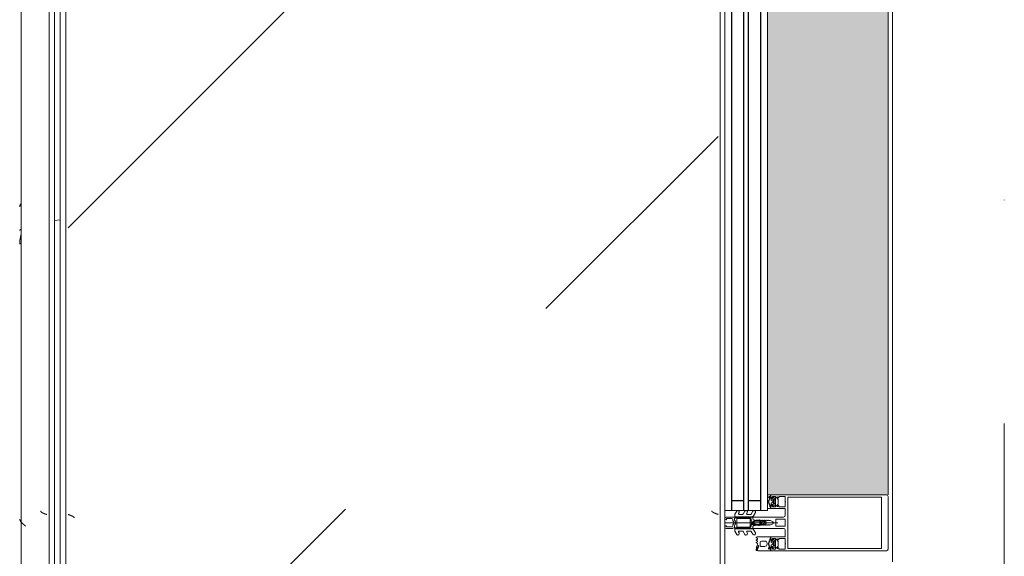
# Model space of a CAD drawing. Header units: millimetres. Extents: x -3267 to 40126, y 29201 to 102288.
# Tile 211 of 256: x 9044 to 9926, y 54684 to 55164. Entities that reach past the tile are written whole.
import ezdxf

# ---------------------------------------------------------------- set-up
doc = ezdxf.new("R2010")
doc.units = ezdxf.units.MM
doc.linetypes.add('4_ Штрихпунктир_ 10 х 2 мм', pattern=[1400, 1000, -200, 0, -200])
for name, color, linetype, lineweight in [('A-DETL-GENF-OTLN', 7, 'Continuous', 9), ('A-GLAZ-CURT-OTLN', 7, 'Continuous', 9), ('A-GLAZ-CWMG-OTLN', 7, 'Continuous', 9), ('A-WALL-____-OTLN', 7, 'Continuous', 9), ('M-EQPM-____-OTLN', 7, 'Continuous', 9), ('S-GRID-____-OTLN', 7, 'Continuous', 9)]:
    doc.layers.add(name, color=color, linetype=linetype, lineweight=lineweight)

# ---------------------------------------------------------------- blocks, each defined once
blk = doc.blocks.new('FP_153-ВКК_02_К1_З_ЭОМ_кабель_')
at = {"layer": 'M-EQPM-____-OTLN', "color": 253, "true_color": 0xaaaaaa}
for p, q in [((1600, 630.11), (0, 630.11)), ((884.23, 631.28), (884.45, 631.28)), ((884.45, 631.28), (884.67, 631.27)), ((884.67, 631.27), (884.89, 631.27)), ((884.8, 630.31), (884.73, 629.96)), ((884.87, 630.61), (884.8, 630.31)), ((884.93, 630.85), (884.87, 630.61)), ((884.89, 631.27), (885.11, 631.26)), ((885, 631.05), (884.93, 630.85)), ((885.07, 631.18), (885, 631.05)), ((885.13, 631.26), (885.07, 631.18)), ((885.11, 631.26), (885.33, 631.25)), ((885.33, 631.25), (885.55, 631.24)), ((885.55, 631.24), (885.77, 631.23)), ((885.77, 631.23), (885.99, 631.22)), ((885.99, 631.22), (886.2, 631.2)), ((886.2, 631.2), (886.42, 631.19)), ((886.42, 631.19), (886.64, 631.17)), ((886.64, 631.17), (886.86, 631.15)), ((886.86, 631.15), (887.08, 631.13)), ((887.08, 631.13), (887.3, 631.1)), ((887.3, 631.1), (887.52, 631.08)), ((887.52, 631.08), (887.74, 631.05)), ((887.74, 631.05), (887.96, 631.02)), ((887.96, 631.02), (888.18, 630.99)), ((888.18, 630.99), (888.4, 630.96)), ((888.4, 630.96), (888.62, 630.93)), ((888.62, 630.93), (888.84, 630.89)), ((888.84, 630.89), (889.05, 630.86)), ((889.05, 630.86), (889.27, 630.82)), ((889.27, 630.82), (889.49, 630.78)), ((889.49, 630.78), (889.71, 630.74)), ((889.71, 630.74), (889.93, 630.69)), ((889.93, 630.69), (890.15, 630.65)), ((890.15, 630.65), (890.37, 630.6)), ((890.37, 630.6), (890.59, 630.55)), ((890.59, 630.55), (890.81, 630.5)), ((890.81, 630.5), (891.03, 630.45)), ((891.03, 630.45), (891.25, 630.4)), ((891.25, 630.4), (891.47, 630.35)), ((891.47, 630.35), (891.69, 630.29)), ((891.69, 630.29), (891.91, 630.24)), ((891.91, 630.24), (892.12, 630.18)), ((892.12, 630.18), (892.34, 630.12)), ((892.34, 630.12), (892.56, 630.06)), ((892.56, 630.06), (892.78, 630)), ((896.49, 631.28), (896.56, 631.27)), ((896.56, 631.27), (896.64, 631.25)), ((896.64, 631.25), (896.71, 631.22)), ((896.71, 631.22), (896.79, 631.17)), ((896.79, 631.17), (896.86, 631.12)), ((896.86, 631.12), (896.94, 631.05)), ((896.94, 631.05), (897.01, 630.97)), ((897.01, 630.97), (897.08, 630.88)), ((897.08, 630.88), (897.16, 630.78)), ((897.16, 630.78), (897.23, 630.67)), ((897.23, 630.67), (897.31, 630.54)), ((897.31, 630.54), (897.38, 630.41)), ((897.38, 630.41), (897.46, 630.27)), ((897.46, 630.27), (897.53, 630.11)), ((897.53, 630.11), (897.61, 629.95)), ((917.57, 631.28), (917.67, 631.27)), ((917.67, 631.27), (917.78, 631.27)), ((917.78, 631.27), (917.88, 631.26)), ((917.88, 631.26), (917.98, 631.25)), ((917.98, 631.25), (918.08, 631.24)), ((918.08, 631.24), (918.18, 631.22)), ((918.18, 631.22), (918.28, 631.2)), ((918.28, 631.2), (918.38, 631.18)), ((918.38, 631.18), (918.48, 631.15)), ((918.48, 631.15), (918.58, 631.12)), ((918.58, 631.12), (918.68, 631.09)), ((918.68, 631.09), (918.78, 631.05)), ((918.78, 631.05), (918.88, 631.02)), ((918.88, 631.02), (918.99, 630.98)), ((918.99, 630.98), (919.09, 630.93)), ((919.09, 630.93), (919.19, 630.89)), ((919.19, 630.89), (919.29, 630.84)), ((919.29, 630.84), (919.39, 630.78)), ((919.39, 630.78), (919.49, 630.73)), ((919.49, 630.73), (919.59, 630.67)), ((919.59, 630.67), (919.69, 630.61)), ((919.69, 630.61), (919.79, 630.55)), ((919.79, 630.55), (919.89, 630.49)), ((919.89, 630.49), (919.99, 630.42)), ((919.99, 630.42), (920.09, 630.35)), ((920.09, 630.35), (920.19, 630.27)), ((920.19, 630.27), (920.3, 630.2)), ((920.3, 630.2), (920.4, 630.12)), ((920.4, 630.12), (920.5, 630.04))]:
    blk.add_line(p, q, dxfattribs=at)
blk = doc.blocks.new('ПР_Крышка пояса - Тип 1-V152-ВКК_02_К1_З_ЭОМ_кабель_')
at = {"layer": 'M-EQPM-____-OTLN', "true_color": 0xaaaaaa}
h = blk.add_hatch(dxfattribs=at)
h.set_pattern_fill('FP_72', color=253, style=0, pattern_type=2)
h.set_pattern_definition([(320.116, (-54360, 7884.42), (-31.8804, -362.8687), [38.035, -418.388]), (264.979, (-54360, 7884.4), (382.1136, 70.1924), [30.356, -333.911]), (10.409, (-54362.66, 7854.18), (350.2335, -292.6756), [32.376, -356.132]), (316.302, (-54258.4, 7884.4), (-84.086, -539.927), [57.037, -627.411]), (6.609, (-54265.4, 7839.4), (494.8554, -472.851), [48.567, -534.241]), (261.148, (-54258.4, 7884.4), (494.8496, -472.857), [45.536, -500.899]), (291.079, (-54283.8, 7833.83), (-204.5313, -301.9806), [37.963, -417.597]), (235.89, (-54283.8, 7833.83), (368.3755, -123.0973), [30.394, -334.332]), (341.523, (-54300.84, 7808.66), (163.8489, -425.0748), [32.367, -356.032]), (307.614, (-54360, 7884.42), (169.11016, -6.15234), [16.721, -313.638, 16.721, -322.758, -335.679]), (307.614, (-54360, 7884.42), (169.11016, -6.15234), [-669.838, 16.721, -318.958]), (277.531, (-54360, 7884.42), (200.36217, -133.088), [16.696, -176.575, 16.696, -305.591, -127.751]), (277.531, (-54360, 7884.42), (200.36217, -133.088), [-515.558, 16.696, -111.055]), (237.393, (-54360, 7997.24), (-11.4573, -270.066), [16.715, -109.913, 16.715, -378.366, -524.242]), (237.393, (-54360, 7997.24), (-11.4573, -270.066), [-521.709, 16.715, -507.527]), (227.382, (-54360, 8047.83), (50.8514, -295.0393), [16.727, -148.004, 16.727, -618.375]), (227.382, (-54360, 8047.83), (50.8514, -295.0393), [-181.458, -245.829, 16.727, -355.819])])
h.paths.add_polyline_path([(0, 600), (0, 600), (84.49, 595), (1600, 595), (1600, 600), (0, 600)])
h.paths.add_polyline_path([(0, 595), (35.28, 595), (0, 597.49)])
at = {"layer": 'M-EQPM-____-OTLN', "color": 253, "true_color": 0xaaaaaa}
blk.add_blockref('FP_153-ВКК_02_К1_З_ЭОМ_кабель_', (0, 0), dxfattribs=at)
blk = doc.blocks.new('АРФ_Витраж_Остекление - SI_38mm_TripGlz-4699070-ВКК_02_К1_З_ЭОМ_кабель_')
at = {"layer": 'A-GLAZ-CURT-OTLN', "color": 253, "true_color": 0xaaaaaa}
for p, q in [((-454, 0), (-454, -38)), ((454, -38), (454, 0)), ((-454, -38), (454, -38))]:
    blk.add_line(p, q, dxfattribs=at)
at = {"layer": 'A-GLAZ-CURT-OTLN', "color": 253, "lineweight": 25, "true_color": 0xaaaaaa}
for p, q in [((-454, -6), (454, -6)), ((-445, -6), (-445, -17)), ((445, -6), (445, -17)), ((-454, -17), (454, -17)), ((-454, -21), (454, -21)), ((-445, -21), (-445, -32)), ((445, -21), (445, -32)), ((-454, -32), (454, -32))]:
    blk.add_line(p, q, dxfattribs=at)
blk = doc.blocks.new('Rectangular Mullion - FWS-50-HI_Mull_CovCap-20mm_Mull-105mm_zoloto-5843151-ВКК_02_К1_З_ЭОМ_кабель_')
at = {"layer": 'A-GLAZ-CWMG-OTLN', "true_color": 0xf8f3e1}
blk.add_hatch(color=7, dxfattribs=at).paths.add_polyline_path([(8096, 74220), (8096, 75100), (7988, 75100), (7988, 74220), (8080.3, 74220)])
at = {"layer": 'A-GLAZ-CWMG-OTLN', "color": 253, "true_color": 0xaaaaaa}
blk.add_line((8096, 74220), (8096, 75100), dxfattribs=at)
blk = doc.blocks.new('Rectangular Mullion - HI_CovCap-20mm_Mull-105mm-V275-ВКК_02_К1_З_ЭОМ_кабель_')
at = {"layer": 'A-DETL-GENF-OTLN', "color": 253, "true_color": 0xaaaaaa}
for p, q in [((-25, 144.5), (-25, 130.68)), ((23.5, 146), (-23.5, 146)), ((25, 130.68), (25, 144.5)), ((-25, 136), (-25, 59.4)), ((-22.9, 135.44), (-22.9, 59.4)), ((22.9, 136), (22.9, 59.4)), ((25, 136), (25, 59.4)), ((-12.6, 53.5), (-12.6, 41.4)), ((-3.2, 46.1), (-3.2, 53.5)), ((-2.7, 54), (2.7, 54)), ((3.2, 53.5), (3.2, 46.1)), ((12.6, 41.4), (12.6, 53.5)), ((-21.76, 44.51), (-22.58, 43.54)), ((-22.24, 46.35), (-21.18, 47.41)), ((-20.47, 47.7), (-17.13, 47.7)), ((-16.42, 47.41), (-15.36, 46.35)), ((-15.02, 43.54), (-15.84, 44.51)), ((-5, 25.5), (-5, 52.5)), ((2.7, 45.6), (-2.7, 45.6)), ((0, 47.27), (0, 0)), ((5, 52.5), (5, 25.5)), ((15.02, 43.54), (15.84, 44.51)), ((15.36, 46.35), (16.42, 47.41)), ((17.13, 47.7), (20.47, 47.7)), ((21.18, 47.41), (22.24, 46.35)), ((21.76, 44.51), (22.58, 43.54)), ((-22.3, 40.8), (-22.9, 40.8)), ((-22.9, 40.2), (-21.62, 40.2)), ((-22.27, 39.59), (-22.55, 39.1)), ((-21.2, 42.9), (-21.2, 41.7)), ((-21.2, 32.6), (-21.2, 35.6)), ((-21.07, 39.62), (-21.08, 39.77)), ((-19.5, 43.4), (-20.7, 43.4)), ((-20.7, 41.2), (-20.42, 41.2)), ((-20.48, 39.51), (-20.66, 39.4)), ((-20.16, 41.35), (-19.24, 42.95)), ((-19.97, 39.2), (-20.02, 39.33)), ((-17.65, 44), (-19.95, 44)), ((-19.33, 39.22), (-19.48, 39.08)), ((-19.2, 37.6), (-18.4, 37.6)), ((-18.77, 39.04), (-18.85, 39.17)), ((-18.36, 42.95), (-17.44, 41.35)), ((-18.16, 39.23), (-18.26, 39.06)), ((-16.9, 43.4), (-18.1, 43.4)), ((-17.56, 39.21), (-17.67, 39.31)), ((-17.18, 41.2), (-16.9, 41.2)), ((-17.02, 39.56), (-17.07, 39.36)), ((-16.46, 39.68), (-16.59, 39.75)), ((-16.4, 41.7), (-16.4, 42.9)), ((-16.4, 35.6), (-16.4, 32.6)), ((-14.64, 40.8), (-15.29, 40.8)), ((-0.87, 36.5), (-1.7, 35.06)), ((-1.12, 34.47), (-0.43, 35.65)), ((0.43, 35.65), (1.12, 34.47)), ((1.7, 35.06), (0.87, 36.5)), ((14.64, 40.8), (15.29, 40.8)), ((16.4, 41.7), (16.4, 42.9)), ((16.46, 39.68), (16.59, 39.75)), ((16.9, 43.4), (18.1, 43.4)), ((17.18, 41.2), (16.9, 41.2)), ((17.02, 39.56), (17.07, 39.36)), ((18.36, 42.95), (17.44, 41.35)), ((17.56, 39.21), (17.67, 39.31)), ((17.65, 44), (19.95, 44)), ((18.16, 39.23), (18.26, 39.06)), ((18.77, 39.04), (18.85, 39.17)), ((20.16, 41.35), (19.24, 42.95)), ((19.33, 39.22), (19.48, 39.08)), ((19.5, 43.4), (20.7, 43.4)), ((19.97, 39.2), (20.02, 39.33)), ((20.7, 41.2), (20.42, 41.2)), ((20.48, 39.51), (20.66, 39.4)), ((21.07, 39.62), (21.08, 39.77)), ((21.2, 42.9), (21.2, 41.7)), ((22.9, 40.2), (21.62, 40.2)), ((22.27, 39.59), (22.55, 39.1)), ((22.3, 40.8), (22.9, 40.8)), ((-24.8, 29.2), (-23.51, 29.2)), ((-24.76, 28.3), (-24.76, 28.2)), ((-24.56, 28), (-23.89, 28)), ((-23.55, 28.9), (-24.16, 28.9)), ((-23.1, 29.29), (-20.89, 30.27)), ((-17.4, 31.6), (-20.2, 31.6)), ((-18.43, 28.95), (-17.96, 28.15)), ((-17.44, 28.15), (-16.96, 28.99)), ((-16.25, 28.99), (-15.76, 28.15)), ((-15.24, 28.15), (-14.75, 28.99)), ((-14.04, 28.99), (-13.55, 28.15)), ((-9.07, 27.17), (-5.65, 25.19)), ((-2.24, 31), (-2.45, 30.87)), ((-2.45, 30.53), (-2.25, 30.41)), ((-1.89, 34.49), (-2.1, 32.75)), ((-1.33, 33.68), (-1.33, 33.78)), ((-1.25, 31.1), (0.74, 31.1)), ((-0.6, 32.5), (-0.6, 32.42)), ((0.84, 33), (-0.1, 33)), ((0.6, 32.3), (0.93, 32.3)), ((1.02, 31.78), (0.74, 32.06)), ((1.33, 33.78), (1.33, 33.68)), ((2.1, 32.75), (1.89, 34.49)), ((2.45, 30.87), (2.24, 31)), ((2.25, 30.41), (2.45, 30.53)), ((5.65, 25.19), (9.07, 27.17)), ((-7.75, 16.23), (-10.41, 17.77)), ((-7.75, 23.52), (-10.33, 25.01)), ((-9.07, 19.88), (-8.25, 19.41)), ((-7.5, 19.84), (-7.5, 23.08)), ((-5.4, 9.3), (-5.4, 24.76)), ((-3.5, 25), (-4.5, 25)), ((-3.9, 22), (-3.9, 11)), ((-3.4, 22.5), (3.4, 22.5)), ((-3.3, 23.5), (-1.9, 23.5)), ((-1.7, 23.7), (-1.7, 24.9)), ((-1.4, 24.49), (-1.4, 23.99)), ((-1.1, 23.82), (-0.5, 24.17)), ((0.3, 26.2), (-1.09, 26.2)), ((0.43, 25), (0.2, 25)), ((0.34, 25.28), (0.58, 25.52)), ((0.5, 24.17), (1.42, 23.63)), ((1.92, 23.5), (3.3, 23.5)), ((4.5, 25), (3.5, 25)), ((3.9, 11), (3.9, 22)), ((4.3, 22.5), (4.3, 9.4)), ((5.4, 24.76), (5.4, 9.3)), ((7.5, 23.08), (7.5, 19.84)), ((10.33, 25.01), (7.75, 23.52)), ((10.41, 17.77), (7.75, 16.23)), ((8.25, 19.41), (9.07, 19.88)), ((-7.62, 8.87), (-10.41, 10.48)), ((-9.07, 12.6), (-8.25, 12.12)), ((-7.5, 12.55), (-7.5, 15.8)), ((3.4, 10.5), (-3.4, 10.5)), ((-1.7, 9), (-2, 8.69)), ((2, 8.69), (1.7, 9)), ((7.5, 15.8), (7.5, 12.55)), ((10.41, 10.48), (7.62, 8.87)), ((8.25, 12.12), (9.07, 12.6)), ((-5.9, 8.8), (-7.37, 8.8)), ((-5, 1), (-5, 6.7)), ((-2.71, 8.4), (-4.02, 8.4)), ((-3.7, 1.7), (-3.7, 6)), ((-2.7, 7), (-2.13, 7)), ((-1.42, 7.29), (-0.71, 8.01)), ((0.71, 8.01), (1.42, 7.29)), ((2.13, 7), (2.7, 7)), ((3.3, 8.4), (2.71, 8.4)), ((3.7, 6), (3.7, 1.7)), ((7.37, 8.8), (5.9, 8.8))]:
    blk.add_line(p, q, dxfattribs=at)
at = {"layer": 'A-DETL-GENF-OTLN', "color": 253, "true_color": 0xaaaaaa, "flags": 128}
for points in [[(22.9, 130.68), (22.9, 140.2), (-22.9, 140.2), (-22.9, 130.68)], [(-19.05, 45.1), (-23.5, 45.1), (-23.5, 42.4), (-22.3, 42.4), (-22.3, 41.8), (-23.1, 41), (-25, 41), (-25, 57.79), (-25, 61)], [(-19.05, 54), (-23.5, 54), (-23.5, 48.3), (-22.3, 48.3), (-22.3, 47.7), (-22.95, 47.05)], [(22.9, 61), (22.9, 57.79), (22.9, 56.3), (11.2, 56.3), (-11.2, 56.3), (-22.9, 56.3), (-22.9, 57.79), (-22.9, 61)], [(-14.65, 47.05), (-15.3, 47.7), (-15.3, 48.3), (-14.1, 48.3), (-14.1, 54), (-18.55, 54)], [(-6.5, 54), (-11.2, 54), (-12.1, 54)], [(12.1, 54), (11.2, 54), (6.5, 54)], [(18.55, 54), (14.1, 54), (14.1, 48.3), (15.3, 48.3), (15.3, 47.7), (14.65, 47.05)], [(25, 61), (25, 57.79), (25, 41), (23.1, 41), (22.3, 41.8), (22.3, 42.4), (23.5, 42.4), (23.5, 45.1), (19.05, 45.1)], [(22.95, 47.05), (22.3, 47.7), (22.3, 48.3), (23.5, 48.3), (23.5, 54), (19.05, 54)], [(-13.1, 40.9), (-14.4, 40.9), (-15.3, 41.8), (-15.3, 42.4), (-14.1, 42.4), (-14.1, 45.1), (-18.55, 45.1)], [(18.55, 45.1), (14.1, 45.1), (14.1, 42.4), (15.3, 42.4), (15.3, 41.8), (14.4, 40.9), (13.1, 40.9)], [(-23.5, 40.8), (-25, 40.8), (-25, 29.4)], [(-22.5, 43.09), (-22, 42.8), (-22, 42.67)], [(-16.05, 40.2), (-14.75, 40.1), (-16.02, 40.1), (-16.02, 39.94)], [(-15.6, 42.67), (-15.6, 42.8), (-15.1, 43.09)], [(-13.03, 28.15), (-12.6, 28.9), (-12.6, 40.8), (-13.95, 40.8)], [(-0.87, 42.8), (-2, 40.84), (-2, 39.84), (-2.5, 39.55), (-2, 39.26), (-2, 38.04), (-2.5, 37.75), (-2, 37.46), (-2, 36.24), (-2.5, 35.95), (-2, 35.66), (-2, 34.44), (-2.5, 34.15), (-2, 33.86), (-2, 32.64), (-2.5, 32.35), (-2, 32.06), (-2, 30.84), (-2.5, 30.55), (-2, 30.26), (-2, 29.04), (-2.5, 28.75), (-2, 28.46), (-2, 27.24), (-2.5, 26.95), (-2.5, 26)], [(2.5, 26), (2, 26.29), (2, 27.51), (2.5, 27.8), (2, 28.09), (2, 29.31), (2.5, 29.6), (2, 29.89), (2, 31.11), (2.5, 31.4), (2, 31.69), (2, 32.91), (2.5, 33.2), (2, 33.49), (2, 34.71), (2.5, 35), (2, 35.29), (2, 36.51), (2.5, 36.8), (2, 37.09), (2, 38.31), (2.5, 38.6), (2, 38.89), (2, 40.84), (0.87, 42.8)], [(12.6, 38), (12.6, 40.8), (13.95, 40.8)], [(16.05, 40.2), (14.75, 40.1), (16.02, 40.1), (16.02, 39.94)], [(15.6, 42.67), (15.6, 42.8), (15.1, 43.09)], [(22.5, 43.09), (22, 42.8), (22, 42.67)], [(23.5, 40.8), (25, 40.8), (25, 38)], [(-0.35, 31.99), (0.1, 31.73), (-1.23, 31.6)], [(0.4, 31.8), (0.4, 31.9), (0.4, 32.1)], [(-3.41, 25), (-5, 25), (-5, 9.1)], [(-4.51, 8.95), (-4.3, 11), (-4.3, 22.5)], [(-1.55, 25.25), (-1.17, 25.64), (-0.2, 25.7), (-0.42, 25.6), (-1.25, 24.85)], [(-0.1, 25.3), (-0.1, 25.4), (0, 25.42)], [(5, 1), (5, 25), (3.41, 25)], [(-2.65, 1), (-2.65, 1.4), (-3.4, 1.4)], [(3.4, 1.4), (2.65, 1.4), (2.65, 1)]]:
    blk.add_lwpolyline(points, dxfattribs=at)
blk.add_lwpolyline([(0, 37), (0, 35.9)], close=True, dxfattribs=at)
at = {"layer": 'A-DETL-GENF-OTLN', "color": 253, "true_color": 0xaaaaaa}
for centre, radius, start, end in [((-23.5, 144.5), 1.5, 90, 180), ((23.5, 144.5), 1.5, 360, 90), ((-18.8, 53.94), 0.256, 12.68038, 167.31962), ((-12.1, 53.5), 0.5, 90, 180), ((-6.5, 52.5), 1.5, 360, 90), ((-2.7, 53.5), 0.5, 90, 180), ((2.7, 53.5), 0.5, 0, 90), ((6.5, 52.5), 1.5, 90, 180), ((12.1, 53.5), 0.5, 0, 90), ((18.8, 53.94), 0.256, 12.68038, 167.31962), ((-22.59, 46.7), 0.5, 135, 315), ((-21.15, 44), 0.8, 22.61561, 140.00332), ((-20.47, 46.7), 1, 90, 135), ((-19.95, 44.5), 0.5, 202.62239, 269.99966), ((-18.8, 45.04), 0.256, 12.68038, 167.31962), ((-17.65, 44.5), 0.5, 269.99881, 337.37914), ((-16.45, 44), 0.8, 40.00306, 157.37723), ((-17.13, 46.7), 1, 45, 90), ((-15.01, 46.7), 0.5, 225, 45), ((-2.7, 46.1), 0.5, 180, 270), ((2.7, 46.1), 0.5, 270, 0), ((15.01, 46.7), 0.5, 135, 315), ((16.45, 44), 0.8, 22.62277, 139.99694), ((17.13, 46.7), 1, 90, 135), ((17.65, 44.5), 0.5, 202.62086, 270.00119), ((18.8, 45.04), 0.256, 12.68038, 167.31962), ((19.95, 44.5), 0.5, 270.00034, 337.37761), ((21.15, 44), 0.8, 39.99668, 157.38439), ((20.47, 46.7), 1, 45, 90), ((22.59, 46.7), 0.5, 225, 45), ((-22.9, 39.55), 0.65, 90, 270), ((-23.2, 40.8), 0.3, 180, 0), ((-22.9, 39.3), 0.4, 269.99999, 330.00626), ((-22.35, 43.35), 0.3, 140.01031, 239.99507), ((-22.3, 41.1), 0.3, 270.90521, 359.98148), ((-21.41, 39.09), 1, 90.82716, 149.99773), ((-18.96, 41.89), 3.14, 165.49788, 194.50212), ((-21.62, 39.7), 0.5, 54.92212, 90), ((-21.42, 39.75), 0.339, 3.00251, 90.82171), ((-18.8, 43.71), 4.4, 234.92212, 305.84121), ((-20.7, 42.9), 0.5, 89.98992, 180.01008), ((-20.7, 41.7), 0.5, 179.98974, 270.01026), ((-19.2, 35.6), 2, 89.99744, 180.00256), ((-20.8, 39.64), 0.272, 183.0147, 299.98901), ((-20.32, 39.23), 0.316, 18.00331, 119.99297), ((-20.42, 41.5), 0.3, 269.98791, 330.00644), ((-19.69, 39.29), 0.3, 197.9991, 314.99946), ((-19.5, 43.1), 0.3, 329.99756, 90.00642), ((-19.11, 38.99), 0.316, 32.98956, 135.00901), ((-18.52, 39.21), 0.3, 213.00146, 329.99975), ((-18.1, 43.1), 0.3, 89.99872, 209.99731), ((-18.4, 35.6), 2, 0.00207, 89.99793), ((-17.88, 39.07), 0.316, 48.00262, 149.99741), ((-17.36, 39.43), 0.3, 227.99716, 345.00452), ((-17.18, 41.5), 0.3, 209.995, 270.01065), ((-16.73, 39.48), 0.3, 63.00317, 164.99853), ((-16.9, 42.9), 0.5, 0.00918, 89.99082), ((-16.9, 41.7), 0.5, 270.00904, 359.99096), ((-16.32, 39.94), 0.3, 243.00899, 359.98883), ((-16.05, 39.9), 0.3, 90, 125.84121), ((-18.64, 41.89), 3.14, 346.80247, 14.483), ((-15.29, 41.1), 0.3, 166.80247, 270), ((-15.25, 43.35), 0.3, 299.99829, 40.01132), ((-14.83, 40.53), 0.33, 270.00002, 54.90994), ((-14.75, 40.6), 0.5, 269.99115, 352.82633), ((-13.95, 40.5), 0.3, 90.00299, 172.8115), ((-13.1, 41.4), 0.5, 270, 0), ((0, 42.3), 1, 30, 150), ((0, 36), 1, 90.02865, 150), ((0, 35.4), 0.5, 90.0573, 150), ((0, 36), 1, 30, 89.97135), ((0, 35.4), 0.5, 30, 89.9427), ((13.1, 41.4), 0.5, 180, 270), ((13.95, 40.5), 0.3, 7.1885, 89.99701), ((14.75, 40.6), 0.5, 187.17367, 270.00885), ((14.83, 40.53), 0.33, 125.09006, 269.99998), ((15.25, 43.35), 0.3, 139.98868, 240.00171), ((15.29, 41.1), 0.3, 270, 13.19753), ((18.64, 41.89), 3.14, 165.517, 193.19753), ((16.32, 39.94), 0.3, 180.01117, 296.99101), ((16.05, 39.9), 0.3, 54.15879, 90), ((18.8, 43.71), 4.4, 234.15879, 305.07788), ((16.9, 42.9), 0.5, 90.00918, 179.99082), ((16.9, 41.7), 0.5, 180.00904, 269.99096), ((16.73, 39.48), 0.3, 15.00147, 116.99683), ((17.36, 39.43), 0.3, 194.99548, 312.00284), ((17.18, 41.5), 0.3, 269.98935, 330.005), ((17.88, 39.07), 0.316, 30.00259, 131.99738), ((18.1, 43.1), 0.3, 330.00269, 90.00128), ((18.52, 39.21), 0.3, 210.00025, 326.99854), ((19.11, 38.99), 0.316, 44.99099, 147.01044), ((19.5, 43.1), 0.3, 89.99358, 210.00244), ((19.69, 39.29), 0.3, 225.00054, 342.0009), ((20.32, 39.23), 0.316, 60.00703, 161.99669), ((20.42, 41.5), 0.3, 209.99356, 270.01209), ((20.8, 39.64), 0.272, 240.01099, 356.9853), ((20.7, 42.9), 0.5, 359.98992, 90.01008), ((20.7, 41.7), 0.5, 269.98974, 0.01026), ((21.42, 39.75), 0.339, 89.17829, 176.99749), ((21.62, 39.7), 0.5, 90, 125.07788), ((21.41, 39.09), 1, 30.00227, 89.17284), ((18.96, 41.89), 3.14, 345.49788, 14.50212), ((22.3, 41.1), 0.3, 180.01852, 269.09479), ((22.35, 43.35), 0.3, 300.00493, 39.98969), ((22.9, 39.3), 0.4, 209.99374, 270.00001), ((23.2, 40.8), 0.3, 180, 0), ((22.9, 39.55), 0.65, 270, 90), ((-24.8, 29.4), 0.2, 180.00831, 269.99607), ((-24.16, 28.3), 0.6, 89.98982, 180.01236), ((-24.56, 28.2), 0.2, 179.96202, 270.02268), ((-23.89, 38.7), 10.7, 270.00064, 296.66019), ((-23.55, 35.2), 6.3, 270.00036, 298.07213), ((-23.51, 30.2), 1, 270.00453, 293.99379), ((-20.2, 32.6), 1, 179.99283, 270.00717), ((-20.75, 29.95), 0.35, 298.07479, 113.99842), ((-18.86, 28.68), 0.51, 31.80694, 116.66143), ((-17.7, 28.3), 0.3, 209.9964, 330.0036), ((-17.4, 32.6), 1, 270.00127, 359.99873), ((-16.6, 28.79), 0.41, 29.9985, 150.0015), ((-15.5, 28.3), 0.3, 209.9964, 330.0036), ((-14.4, 28.79), 0.41, 30.00523, 149.99477), ((-13.29, 28.3), 0.3, 209.9964, 330.0036), ((-9.68, 26.13), 1.3, 154.41173, 240), ((-9.72, 26.04), 1.3, 60, 150), ((-3.41, 26.5), 1.5, 270, 10.22002), ((-2.35, 30.7), 0.2, 120, 240), ((17.75, 30.31), 20, 179.72362, 190.22002), ((17.75, 30.31), 20, 173, 178.04971), ((-0.4, 34.31), 1.5, 150, 173), ((-1.25, 30.9), 0.2, 90, 179.3132), ((46.55, 30.33), 48, 179.3132, 184.71248), ((46.55, 30.33), 48, 176, 178.23414), ((-1.23, 31.8), 0.2, 178.23414, 270), ((0.27, 33.67), 1.6, 150, 176), ((-0.1, 32.5), 0.5, 90, 180), ((-0.1, 32.42), 0.5, 180, 240), ((0.2, 31.9), 0.2, 240, 0), ((0.2, 31.8), 0.2, 270, 0), ((0.6, 32.1), 0.2, 90, 180), ((0.6, 31.92), 0.2, 45, 180), ((0.74, 31.5), 0.4, 270, 45), ((0.84, 33.5), 0.5, 270, 3.83017), ((0.93, 31.8), 0.5, 1.77701, 90), ((-0.27, 33.67), 1.6, 4, 30), ((-46.55, 30.33), 48, 354.4962, 1.77701), ((-46.55, 30.33), 48, 3.83017, 4), ((0.4, 34.31), 1.5, 7, 30), ((3.41, 26.5), 1.5, 169.77998, 270), ((-17.75, 30.31), 20, 349.77998, 0.27638), ((-17.75, 30.31), 20, 1.95029, 7), ((2.35, 30.7), 0.2, 300, 60), ((9.72, 26.04), 1.3, 30, 120), ((9.68, 26.13), 1.3, 300, 25.58827), ((-9.81, 18.81), 1.2, 150, 240), ((-9.72, 18.76), 1.3, 60, 150), ((-8, 19.84), 0.5, 240, 0), ((-8, 23.08), 0.5, 360, 60), ((-5.9, 24.76), 0.5, 360, 60), ((-4.5, 25.5), 0.5, 180, 270), ((-3.3, 22.5), 1, 90, 180), ((-3.4, 22), 0.5, 90, 180), ((-3.5, 26), 1, 270, 0), ((-1.9, 23.7), 0.2, 270, 0), ((-1.2, 24.9), 0.5, 135, 180), ((-0.9, 24.49), 0.5, 135, 180), ((-1.2, 23.99), 0.2, 180, 300), ((-1.09, 26.4), 0.2, 184.71248, 270), ((-1.02, 25.5), 0.2, 90, 135), ((-0.42, 25.4), 0.2, 90, 135), ((0, 23.3), 1, 60, 120), ((-0.3, 25.4), 0.2, 360, 90), ((-0.2, 25.5), 0.2, 360, 90), ((0.2, 25.3), 0.3, 180, 270), ((0.2, 25.42), 0.2, 180, 315), ((0.3, 25.8), 0.4, 315, 90), ((0.43, 25.8), 0.8, 270, 354.4962), ((1.92, 24.5), 1, 240, 270), ((3.5, 26), 1, 180, 270), ((3.3, 22.5), 1, 360, 90), ((3.4, 22), 0.5, 360, 90), ((4.5, 25.5), 0.5, 270, 360), ((5.9, 24.76), 0.5, 120, 180), ((8, 23.08), 0.5, 120, 180), ((8, 19.84), 0.5, 180, 300), ((9.72, 18.76), 1.3, 30, 120), ((9.81, 18.81), 1.2, 300, 30), ((-9.81, 11.52), 1.2, 150, 240), ((-9.72, 11.47), 1.3, 60, 150), ((-8, 12.55), 0.5, 240, 0), ((-8, 15.8), 0.5, 360, 60), ((-7.37, 9.3), 0.5, 240, 270), ((-5.9, 9.3), 0.5, 270, 0), ((-4, 9.1), 1, 180, 216.8699), ((-4.02, 8.9), 0.5, 174, 270), ((-3.4, 11), 0.5, 180, 270), ((0, 7.3), 2.4, 45, 135), ((3.3, 9.4), 1, 270, 0), ((3.4, 11), 0.5, 270, 0), ((5.9, 9.3), 0.5, 180, 270), ((7.37, 9.3), 0.5, 270, 300), ((8, 15.8), 0.5, 120, 180), ((8, 12.55), 0.5, 180, 300), ((9.72, 11.47), 1.3, 30, 120), ((9.81, 11.52), 1.2, 300, 30), ((-4, 6.7), 1, 143.1301, 180), ((-4, 1), 1, 180, 270), ((-5.6, 7.9), 1, 323.1301, 36.8699), ((-2.7, 6), 1, 90, 180), ((-3.4, 1.7), 0.3, 180, 270), ((-3.65, 1), 1, 270, 0), ((-2.71, 9.4), 1, 270, 315), ((-2.13, 8), 1, 270, 315), ((0, 7.3), 1, 45, 135), ((2.13, 8), 1, 225, 270), ((2.71, 9.4), 1, 225, 270), ((3.65, 1), 1, 180, 270), ((2.7, 6), 1, 360, 90), ((3.4, 1.7), 0.3, 270, 0), ((4, 1), 1, 270, 0)]:
    blk.add_arc(centre, radius, start, end, dxfattribs=at)
blk = doc.blocks.new('FP_602-ВКК_02_К1_З_ЭОМ_кабель_')
at = {"layer": 'M-EQPM-____-OTLN', "color": 7, "true_color": 0xffffff}
for p, q in [((1439.39, 582.49), (1439.34, 582.49)), ((1439.44, 582.5), (1439.39, 582.49)), ((1439.48, 582.51), (1439.44, 582.5)), ((1439.53, 582.52), (1439.48, 582.51)), ((1439.58, 582.54), (1439.53, 582.52)), ((1439.62, 582.56), (1439.58, 582.54)), ((1439.67, 582.58), (1439.62, 582.56)), ((1439.72, 582.61), (1439.67, 582.58)), ((1439.77, 582.64), (1439.72, 582.61)), ((1439.81, 582.67), (1439.77, 582.64)), ((1439.86, 582.7), (1439.81, 582.67)), ((1439.91, 582.74), (1439.86, 582.7)), ((1439.95, 582.78), (1439.91, 582.74)), ((1440, 582.82), (1439.95, 582.78)), ((1440.06, 582.88), (1440.01, 582.83)), ((1440.1, 582.93), (1440.06, 582.88)), ((1440.15, 582.98), (1440.1, 582.93)), ((1440.2, 583.04), (1440.15, 582.98)), ((1440.25, 583.1), (1440.2, 583.04)), ((1440.3, 583.17), (1440.25, 583.1)), ((1440.35, 583.23), (1440.3, 583.17)), ((1440.4, 583.3), (1440.35, 583.23)), ((1440.44, 583.37), (1440.4, 583.3)), ((1440.49, 583.45), (1440.44, 583.37)), ((1440.54, 583.52), (1440.49, 583.45)), ((1440.59, 583.6), (1440.54, 583.52)), ((1440.64, 583.68), (1440.59, 583.6)), ((1440.69, 583.77), (1440.64, 583.68)), ((1440.74, 583.86), (1440.69, 583.77)), ((1440.78, 583.95), (1440.74, 583.86)), ((1440.83, 584.04), (1440.78, 583.95)), ((1440.88, 584.13), (1440.83, 584.04)), ((1440.93, 584.23), (1440.88, 584.13)), ((1440.98, 584.33), (1440.93, 584.23)), ((1441.03, 584.43), (1440.98, 584.33)), ((1441.08, 584.53), (1441.03, 584.43)), ((1441.12, 584.64), (1441.08, 584.53)), ((1441.17, 584.74), (1441.12, 584.64)), ((1441.22, 584.85), (1441.17, 584.74)), ((1441.27, 584.96), (1441.22, 584.85)), ((1441.32, 585.08), (1441.27, 584.96)), ((1441.37, 585.19), (1441.32, 585.08)), ((1441.42, 585.31), (1441.37, 585.19)), ((1441.46, 585.42), (1441.42, 585.31)), ((1441.51, 585.54), (1441.46, 585.42)), ((1441.56, 585.66), (1441.51, 585.54)), ((1441.61, 585.79), (1441.56, 585.66)), ((1441.66, 585.91), (1441.61, 585.79)), ((1441.71, 586.03), (1441.66, 585.91)), ((1441.76, 586.16), (1441.71, 586.03)), ((1441.81, 586.29), (1441.76, 586.16)), ((1441.85, 586.41), (1441.81, 586.29)), ((1441.9, 586.54), (1441.85, 586.41)), ((1441.95, 586.67), (1441.9, 586.54)), ((1442, 586.8), (1441.95, 586.67)), ((1442.05, 586.93), (1442, 586.8)), ((1442.1, 587.07), (1442.05, 586.93)), ((1442.15, 587.2), (1442.1, 587.07)), ((1442.19, 587.33), (1442.15, 587.2)), ((1442.24, 587.46), (1442.19, 587.33)), ((1442.29, 587.6), (1442.24, 587.46)), ((1442.34, 587.73), (1442.29, 587.6)), ((1442.39, 587.87), (1442.34, 587.73)), ((1442.44, 588), (1442.39, 587.87))]:
    blk.add_line(p, q, dxfattribs=at)
blk = doc.blocks.new('FP_603-ВКК_02_К1_З_ЭОМ_кабель_')
at = {"layer": 'M-EQPM-____-OTLN', "color": 7, "true_color": 0xffffff}
for p, q in [((1443.47, 8.86), (1443.42, 8.74)), ((1443.52, 8.97), (1443.47, 8.86)), ((1443.56, 9.09), (1443.52, 8.97)), ((1443.61, 9.21), (1443.56, 9.09)), ((1443.66, 9.32), (1443.61, 9.21)), ((1443.71, 9.43), (1443.66, 9.32)), ((1443.76, 9.54), (1443.71, 9.43)), ((1443.81, 9.65), (1443.76, 9.54)), ((1443.86, 9.75), (1443.81, 9.65)), ((1443.91, 9.86), (1443.86, 9.75)), ((1443.96, 9.96), (1443.91, 9.86)), ((1444.01, 10.06), (1443.96, 9.96)), ((1444.06, 10.16), (1444.01, 10.06)), ((1444.1, 10.25), (1444.06, 10.16)), ((1444.15, 10.34), (1444.1, 10.25)), ((1444.2, 10.43), (1444.15, 10.34)), ((1444.25, 10.52), (1444.2, 10.43)), ((1444.3, 10.6), (1444.25, 10.52)), ((1444.35, 10.69), (1444.3, 10.6)), ((1444.4, 10.76), (1444.35, 10.69)), ((1444.45, 10.84), (1444.4, 10.76)), ((1444.5, 10.91), (1444.45, 10.84)), ((1444.55, 10.99), (1444.5, 10.91)), ((1444.6, 11.05), (1444.55, 10.99)), ((1444.64, 11.12), (1444.6, 11.05)), ((1444.69, 11.18), (1444.64, 11.12)), ((1444.74, 11.24), (1444.69, 11.18)), ((1444.79, 11.3), (1444.74, 11.24)), ((1444.84, 11.35), (1444.79, 11.3)), ((1444.89, 11.4), (1444.84, 11.35)), ((1444.94, 11.45), (1444.89, 11.4)), ((1444.99, 11.49), (1444.94, 11.45)), ((1445.04, 11.53), (1444.99, 11.49)), ((1445.09, 11.57), (1445.04, 11.53)), ((1445.14, 11.61), (1445.09, 11.57)), ((1445.18, 11.64), (1445.14, 11.61)), ((1445.23, 11.66), (1445.18, 11.64)), ((1445.28, 11.69), (1445.23, 11.66)), ((1445.33, 11.71), (1445.28, 11.69)), ((1445.38, 11.73), (1445.33, 11.71)), ((1445.43, 11.74), (1445.38, 11.73)), ((1445.48, 11.76), (1445.43, 11.74)), ((1445.53, 11.76), (1445.48, 11.76)), ((1445.58, 11.77), (1445.53, 11.76)), ((1442.53, 6.39), (1442.48, 6.26)), ((1442.58, 6.53), (1442.53, 6.39)), ((1442.63, 6.66), (1442.58, 6.53)), ((1442.68, 6.8), (1442.63, 6.66)), ((1442.73, 6.93), (1442.68, 6.8)), ((1442.78, 7.07), (1442.73, 6.93)), ((1442.83, 7.2), (1442.78, 7.07)), ((1442.88, 7.33), (1442.83, 7.2)), ((1442.93, 7.46), (1442.88, 7.33)), ((1442.98, 7.6), (1442.93, 7.46)), ((1443.02, 7.73), (1442.98, 7.6)), ((1443.07, 7.86), (1443.02, 7.73)), ((1443.12, 7.99), (1443.07, 7.86)), ((1443.17, 8.11), (1443.12, 7.99)), ((1443.22, 8.24), (1443.17, 8.11)), ((1443.27, 8.37), (1443.22, 8.24)), ((1443.32, 8.49), (1443.27, 8.37)), ((1443.37, 8.61), (1443.32, 8.49)), ((1443.42, 8.74), (1443.37, 8.61))]:
    blk.add_line(p, q, dxfattribs=at)
blk = doc.blocks.new('ПР_Низ пояс - Тип 1-V601-ВКК_02_К1_З_ЭОМ_кабель_')
at = {"layer": 'M-EQPM-____-OTLN', "true_color": 0xffffff}
h = blk.add_hatch(dxfattribs=at)
h.set_pattern_fill('FP_231', style=0, pattern_type=2)
h.set_pattern_definition([(135, (-53060, 6950), (-1000, 1e-13), [50, -1364.214]), (135, (-52560, 6950), (-1000, 1e-13), [50, -1364.214]), (135, (-52560, 7450), (-1000, 1e-13), [50, -1364.214]), (135, (-53274.64, 7664.64), (-1000, 1e-13), [403.55, -1010.664]), (135, (-52774.64, 7664.64), (-1000, 1e-13), [403.55, -1010.664]), (135, (-53274.64, 7164.64), (-1000, 1e-13), [403.55, -1010.664]), (135, (-52774.64, 7164.64), (-1000, 1e-13), [453.55, -960.664])])
h.paths.add_polyline_path([(800, 6.26), (2400, 6.26), (2400, 588), (800, 588), (800, 19.98)])
at = {"layer": 'M-EQPM-____-OTLN', "color": 253, "true_color": 0xaaaaaa}
for p, q in [((800, 595), (2400, 595)), ((800, 590), (2400, 590)), ((800, 4.26), (2400, 4.26)), ((800, 0), (2400, 0))]:
    blk.add_line(p, q, dxfattribs=at)
for name in ['FP_602-ВКК_02_К1_З_ЭОМ_кабель_', 'FP_603-ВКК_02_К1_З_ЭОМ_кабель_']:
    blk.add_blockref(name, (0, 0), dxfattribs=at)
blk = doc.blocks.new('FP_605-ВКК_02_К1_З_ЭОМ_кабель_')
at = {"layer": 'M-EQPM-____-OTLN', "color": 7, "true_color": 0xffffff}
for p, q in [((642.76, 608.21), (642.71, 608.08)), ((642.81, 608.34), (642.76, 608.21)), ((642.86, 608.47), (642.81, 608.34)), ((642.91, 608.6), (642.86, 608.47)), ((642.96, 608.73), (642.91, 608.6)), ((643.01, 608.86), (642.96, 608.73)), ((643.06, 608.98), (643.01, 608.86)), ((643.11, 609.11), (643.06, 608.98)), ((643.15, 609.23), (643.11, 609.11)), ((643.2, 609.36), (643.15, 609.23)), ((643.25, 609.48), (643.2, 609.36)), ((643.3, 609.6), (643.25, 609.48)), ((643.35, 609.72), (643.3, 609.6)), ((643.4, 609.83), (643.35, 609.72)), ((643.45, 609.95), (643.4, 609.83)), ((643.5, 610.06), (643.45, 609.95)), ((643.55, 610.18), (643.5, 610.06)), ((643.6, 610.28), (643.55, 610.18)), ((643.65, 610.39), (643.6, 610.28)), ((643.69, 610.5), (643.65, 610.39)), ((643.74, 610.6), (643.69, 610.5)), ((643.79, 610.7), (643.74, 610.6)), ((643.84, 610.8), (643.79, 610.7)), ((643.89, 610.9), (643.84, 610.8)), ((643.94, 610.99), (643.89, 610.9)), ((643.99, 611.09), (643.94, 610.99)), ((644.04, 611.18), (643.99, 611.09)), ((644.09, 611.26), (644.04, 611.18)), ((644.14, 611.35), (644.09, 611.26)), ((644.19, 611.43), (644.14, 611.35)), ((644.23, 611.51), (644.19, 611.43)), ((644.28, 611.58), (644.23, 611.51)), ((644.33, 611.66), (644.28, 611.58)), ((644.38, 611.73), (644.33, 611.66)), ((644.43, 611.8), (644.38, 611.73)), ((644.48, 611.86), (644.43, 611.8)), ((644.53, 611.93), (644.48, 611.86)), ((644.58, 611.98), (644.53, 611.93)), ((644.63, 612.04), (644.58, 611.98)), ((644.68, 612.09), (644.63, 612.04)), ((644.73, 612.14), (644.68, 612.09)), ((644.77, 612.19), (644.73, 612.14)), ((644.82, 612.24), (644.77, 612.19)), ((644.87, 612.28), (644.82, 612.24)), ((644.92, 612.31), (644.87, 612.28)), ((644.97, 612.35), (644.92, 612.31)), ((645.02, 612.38), (644.97, 612.35)), ((645.07, 612.41), (645.02, 612.38)), ((645.12, 612.43), (645.07, 612.41)), ((645.17, 612.45), (645.12, 612.43)), ((645.22, 612.47), (645.17, 612.45)), ((645.27, 612.49), (645.22, 612.47)), ((645.31, 612.5), (645.27, 612.49)), ((645.36, 612.51), (645.31, 612.5)), ((645.41, 612.51), (645.36, 612.51)), ((642.37, 607.14), (642.32, 607)), ((642.42, 607.27), (642.37, 607.14)), ((642.47, 607.41), (642.42, 607.27)), ((642.52, 607.54), (642.47, 607.41)), ((642.57, 607.67), (642.52, 607.54)), ((642.61, 607.81), (642.57, 607.67)), ((642.66, 607.94), (642.61, 607.81)), ((642.71, 608.08), (642.66, 607.94))]:
    blk.add_line(p, q, dxfattribs=at)
blk = doc.blocks.new('FP_606-ВКК_02_К1_З_ЭОМ_кабель_')
at = {"layer": 'M-EQPM-____-OTLN', "color": 7, "true_color": 0xffffff}
for p, q in [((632.17, 626.13), (632.07, 626)), ((632.27, 626.25), (632.17, 626.13)), ((632.37, 626.38), (632.27, 626.25)), ((632.46, 626.5), (632.37, 626.38)), ((632.56, 626.63), (632.46, 626.5)), ((632.66, 626.75), (632.56, 626.63)), ((632.75, 626.88), (632.66, 626.75)), ((632.85, 627), (632.75, 626.88)), ((632.95, 627.13), (632.85, 627)), ((633.05, 627.25), (632.95, 627.13)), ((633.14, 627.37), (633.05, 627.25)), ((633.24, 627.49), (633.14, 627.37)), ((633.34, 627.61), (633.24, 627.49)), ((633.44, 627.73), (633.34, 627.61)), ((633.53, 627.85), (633.44, 627.73)), ((633.63, 627.96), (633.53, 627.85)), ((633.73, 628.08), (633.63, 627.96)), ((633.83, 628.19), (633.73, 628.08)), ((633.92, 628.31), (633.83, 628.19)), ((634.02, 628.42), (633.92, 628.31)), ((634.12, 628.53), (634.02, 628.42)), ((634.22, 628.64), (634.12, 628.53)), ((634.31, 628.75), (634.22, 628.64)), ((634.41, 628.85), (634.31, 628.75)), ((634.51, 628.95), (634.41, 628.85)), ((634.6, 629.06), (634.51, 628.95)), ((634.7, 629.16), (634.6, 629.06)), ((634.8, 629.26), (634.7, 629.16)), ((634.9, 629.35), (634.8, 629.26)), ((634.99, 629.45), (634.9, 629.35)), ((635.09, 629.54), (634.99, 629.45)), ((635.19, 629.63), (635.09, 629.54)), ((635.29, 629.72), (635.19, 629.63)), ((635.38, 629.81), (635.29, 629.72)), ((635.48, 629.89), (635.38, 629.81)), ((635.58, 629.97), (635.48, 629.89)), ((635.68, 630.05), (635.58, 629.97)), ((635.77, 630.13), (635.68, 630.05)), ((635.87, 630.2), (635.77, 630.13)), ((635.97, 630.27), (635.87, 630.2)), ((636.06, 630.34), (635.97, 630.27)), ((636.16, 630.41), (636.06, 630.34)), ((636.26, 630.47), (636.16, 630.41)), ((636.36, 630.54), (636.26, 630.47)), ((636.45, 630.59), (636.36, 630.54)), ((636.55, 630.65), (636.45, 630.59)), ((636.65, 630.7), (636.55, 630.65)), ((636.75, 630.75), (636.65, 630.7)), ((636.84, 630.8), (636.75, 630.75)), ((636.94, 630.85), (636.84, 630.8)), ((637.04, 630.89), (636.94, 630.85)), ((637.14, 630.93), (637.04, 630.89)), ((637.23, 630.96), (637.14, 630.93)), ((637.33, 631), (637.23, 630.96)), ((637.43, 631.03), (637.33, 631)), ((637.53, 631.06), (637.43, 631.03)), ((637.62, 631.08), (637.53, 631.06)), ((637.72, 631.1), (637.62, 631.08)), ((637.82, 631.12), (637.72, 631.1)), ((637.91, 631.14), (637.82, 631.12)), ((638.01, 631.15), (637.91, 631.14)), ((638.11, 631.16), (638.01, 631.15)), ((638.21, 631.16), (638.11, 631.16))]:
    blk.add_line(p, q, dxfattribs=at)
blk = doc.blocks.new('ПР_Перед пояса - Тип 1-V604-ВКК_02_К1_З_ЭОМ_кабель_')
at = {"layer": 'M-EQPM-____-OTLN', "color": 253, "true_color": 0xaaaaaa}
for p, q in [((0, 630), (1600, 630)), ((0, 605), (1600, 605)), ((0, 600), (1600, 600))]:
    blk.add_line(p, q, dxfattribs=at)
for name in ['FP_606-ВКК_02_К1_З_ЭОМ_кабель_', 'FP_605-ВКК_02_К1_З_ЭОМ_кабель_']:
    blk.add_blockref(name, (0, 0), dxfattribs=at)
blk = doc.blocks.new('Наметкина 10_РД_АРФ_К1_R21_rvt-1-ВКК_02_К1_З_ЭОМ_кабель_')
at = {"layer": 'A-WALL-____-OTLN', "color": 253, "true_color": 0xaaaaaa}
blk.add_line((8100, 56959.98), (8100, 54959.98), dxfattribs=at)
at = {"layer": 'A-GLAZ-CURT-OTLN', "color": 253, "lineweight": 9, "true_color": 0xaaaaaa, "rotation": 89.99999999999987}
blk.add_blockref('АРФ_Витраж_Остекление - SI_38mm_TripGlz-4699070-ВКК_02_К1_З_ЭОМ_кабель_', (7950, 55460), dxfattribs=at)
at = {"layer": 'A-GLAZ-CWMG-OTLN', "color": 253, "lineweight": 9, "true_color": 0xaaaaaa}
blk.add_blockref('Rectangular Mullion - FWS-50-HI_Mull_CovCap-20mm_Mull-105mm_zoloto-5843151-ВКК_02_К1_З_ЭОМ_кабель_', (0, -19200), dxfattribs=at)
at = {"layer": 'A-GLAZ-CWMG-OTLN', "color": 253, "lineweight": 9, "true_color": 0xaaaaaa, "extrusion": (0, 0, -1), "rotation": 90.00000000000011}
blk.add_blockref('Rectangular Mullion - HI_CovCap-20mm_Mull-105mm-V275-ВКК_02_К1_З_ЭОМ_кабель_', (-7950, 54995), dxfattribs=at)
at = {"layer": 'M-EQPM-____-OTLN', "color": 253, "lineweight": 9, "true_color": 0xaaaaaa, "rotation": 89.99999999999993}
for name, p in [('ПР_Крышка пояса - Тип 1-V152-ВКК_02_К1_З_ЭОМ_кабель_', (7950, 54360)), ('ПР_Перед пояса - Тип 1-V604-ВКК_02_К1_З_ЭОМ_кабель_', (7950, 54360)), ('ПР_Низ пояс - Тип 1-V601-ВКК_02_К1_З_ЭОМ_кабель_', (7950, 53560))]:
    blk.add_blockref(name, p, dxfattribs=at)

msp = doc.modelspace()

# ---------------------------------------------------------------- linework, layer by layer
at = {"layer": 'S-GRID-____-OTLN', "color": 253, "linetype": '4_ Штрихпунктир_ 10 х 2 мм', "true_color": 0xaaaaaa}
msp.add_line((9925.58, 30000.72), (9925.58, 101488.31), dxfattribs=at)

# ---------------------------------------------------------------- block references
at = {"lineweight": 5}
msp.add_blockref('Наметкина 10_РД_АРФ_К1_R21_rvt-1-ВКК_02_К1_З_ЭОМ_кабель_', (1725.58, -281.28), dxfattribs=at)

doc.saveas('drawing.dxf')
